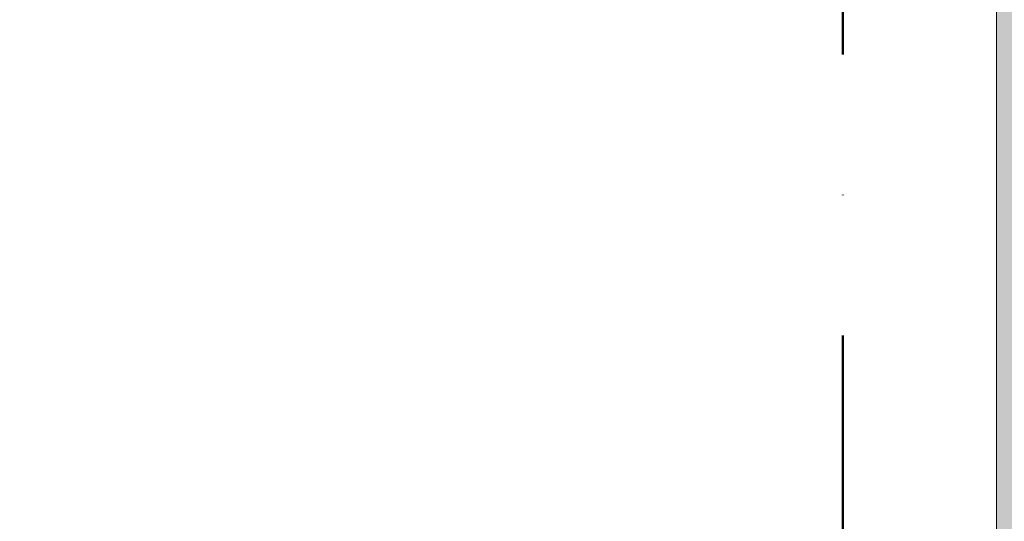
# Model space of a CAD drawing. Header units: millimetres. Extents: x -40968 to 13979, y -19284 to 4746.
# Tile 26 of 234: x -24346 to -23108, y -564 to 67. Entities that reach past the tile are written whole.
import ezdxf

# ---------------------------------------------------------------- set-up
doc = ezdxf.new("R2010")
doc.units = ezdxf.units.MM
doc.header["$MEASUREMENT"] = 0
doc.linetypes.add('Punto & Rayas', pattern=[670.277762, 317.5, -176.388889, 0, -176.388874])
for name, color, linetype, lineweight, true_color in [('01_2D_Ambit_Pluma_Nº__242', 7, 'Continuous', 50, 0xfb0013), ('12_FAÇ_Façana_Pluma_Nº__102', 7, 'Continuous', 5, 0xcccccc), ('12_FAÇ_Façana_Pluma_Nº__176', 7, 'Continuous', 15, 0x93a0c6)]:
    doc.layers.add(name, color=color, linetype=linetype, lineweight=lineweight, true_color=true_color)
doc.layers.add('12_FAÇ_Façana', color=7, linetype='Continuous')
doc.layers.add('12_FAÇ_Façana_Pluma_Nº__7', color=7, linetype='Continuous', lineweight=5)

# ---------------------------------------------------------------- blocks, each defined once
blk = doc.blocks.new('Muro_60_1', base_point=(-23028.4, -1194))
at = {"layer": '12_FAÇ_Façana_Pluma_Nº__102', "linetype": 'Continuous', "lineweight": 0, "true_color": 0xe5e5e5}
blk.add_hatch(color=254, dxfattribs=at).paths.add_polyline_path([(-23108.4, 2009.6), (-23108.4, -1194), (-23038.4, -1194), (-23038.4, 2009.6)])
at = {"layer": '12_FAÇ_Façana_Pluma_Nº__176', "linetype": 'Continuous', "lineweight": 0, "true_color": 0x495063}
blk.add_hatch(color=251, dxfattribs=at).paths.add_polyline_path([(-23118.4, 1999.6), (-23118.4, -1154), (-23108.4, -1154), (-23108.4, 1999.6)])
at = {"layer": '12_FAÇ_Façana_Pluma_Nº__7', "color": 7, "linetype": 'Continuous', "lineweight": 5, "flags": 128}
blk.add_lwpolyline([(-23118.4, 1999.6), (-23118.4, -1154)], dxfattribs=at)

msp = doc.modelspace()

# ---------------------------------------------------------------- linework, layer by layer
at = {"layer": '01_2D_Ambit_Pluma_Nº__242', "color": 1, "linetype": 'Punto & Rayas', "lineweight": 50, "true_color": 0xfb0013, "flags": 128}
msp.add_lwpolyline([(-28500, 1816.8), (-28500, 4745.9), (7879.6, 4745.9), (7879.6, -1396.9), (6474.1, -1396.9), (6474.1, -11392.7), (6916.3, -11392.7), (6916.3, -17756.6), (-3932.3, -17756.6), (-3932.3, -11834.9), (-2447.9, -11834.9), (-2447.9, -2249.6), (-23311.2, -2249.6), (-23311.2, 1816.8)], close=True, dxfattribs=at)

# ---------------------------------------------------------------- block references
at = {"layer": '12_FAÇ_Façana', "color": 7, "lineweight": 20}
msp.add_blockref('Muro_60_1', (-23028.4, -1194), dxfattribs=at)

doc.saveas('drawing.dxf')
